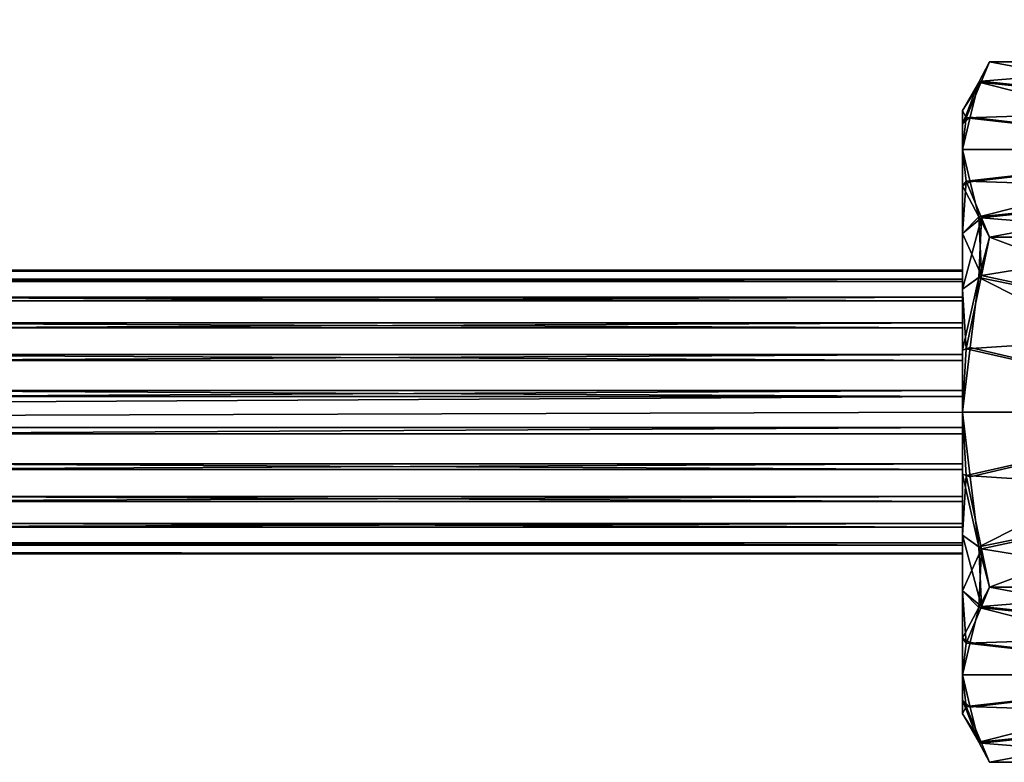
# Model space of a CAD drawing. Extents: x -0.028 to 0.426, y -0.068 to 0.017.
# Tile 238 of 256: x 0.293 to 0.32, y -0.025 to -0.004. Entities that reach past the tile are written whole.
import ezdxf

# ---------------------------------------------------------------- set-up
doc = ezdxf.new("R2010")
doc.units = 0
doc.layers.add('mesh', color=7, linetype='CONTINUOUS')

msp = doc.modelspace()

# ---------------------------------------------------------------- meshes
at = {"layer": 'mesh'}
mesh = msp.add_polyface(dxfattribs=at)
corners = [(0.29679, 0.003044, -0.03641), (0.295052, 0.005415, -0.025529), (0.29679, 0.003044, -0.024874), (0.295052, 0.005415, -0.035755), (0.296236, 0.008105, -0.024874), (0.296236, 0.008105, -0.03641), (0.297062, 0.007978, -0.024392), (0.29701, 0.005629, -0.024392), (0.29701, 0.005629, -0.036892), (0.296457, 0.006609, 0.015034), (0.296781, 0.00415, -0.022893), (0.296457, 0.006609, -0.022893), (0.319205, -0.013713, -0.000301), (0.12951, -0.013713, -0.000301), (0.319205, -0.014727, -0.000549), (0.319205, -0.012798, 0.000201), (0.12951, -0.012798, 0.000201), (0.319205, -0.012043, 0.000923), (0.12951, -0.012043, 0.000923), (0.319205, -0.011502, 0.001816), (0.12951, -0.011502, 0.001816), (0.319205, -0.011209, 0.002818), (0.12951, -0.011209, 0.002818), (0.319205, -0.011187, 0.003862), (0.12951, -0.011163, 0.003427), (0.12951, -0.015771, -0.000527), (0.319205, -0.015163, -0.000573), (0.12951, -0.014727, -0.000549), (0.319205, -0.011435, 0.004877), (0.12951, -0.011435, 0.004877), (0.319205, -0.011937, 0.005792), (0.12951, -0.011937, 0.005792), (0.319205, -0.012659, 0.006546), (0.12951, -0.012659, 0.006546), (0.319205, -0.013552, 0.007088), (0.12951, -0.013552, 0.007088), (0.319205, -0.014554, 0.00738), (0.12951, -0.014554, 0.00738), (0.319205, -0.015598, 0.007403), (0.12951, -0.015598, 0.007403), (0.12951, -0.016613, 0.007155), (0.319205, -0.016613, 0.007155), (0.12951, -0.017528, 0.006653), (0.319205, -0.017528, 0.006653), (0.12951, -0.018282, 0.005931), (0.319205, -0.018282, 0.005931), (0.12951, -0.018824, 0.005038), (0.319205, -0.018824, 0.005038), (0.12951, -0.019116, 0.004035), (0.319205, -0.019116, 0.004035), (0.12951, -0.019139, 0.002991), (0.319205, -0.019139, 0.002991), (0.12951, -0.018891, 0.001977), (0.319205, -0.018891, 0.001977), (0.12951, -0.018389, 0.001062), (0.319205, -0.018389, 0.001062), (0.12951, -0.017667, 0.000307), (0.319205, -0.017667, 0.000307), (0.12951, -0.016774, -0.000234), (0.319205, -0.016774, -0.000234), (0.319205, -0.015771, -0.000527)]
mesh.append_faces([[corners[k] for k in face] for face in [(0, 1, 2, 2), (3, 1, 0, 0), (4, 3, 5, 5), (1, 3, 4, 4), (6, 1, 4, 4), (7, 2, 1, 1), (8, 5, 3, 3), (9, 10, 11, 11), (12, 13, 14, 14), (15, 16, 12, 12), (17, 18, 15, 15), (19, 20, 17, 17), (21, 22, 19, 19), (23, 24, 21, 21), (14, 25, 26, 26), (13, 27, 14, 14), (28, 29, 23, 23), (30, 31, 28, 28), (32, 33, 30, 30), (34, 35, 32, 32), (36, 37, 34, 34), (38, 39, 36, 36), (38, 40, 39, 39), (41, 40, 38, 38), (41, 42, 40, 40), (43, 42, 41, 41), (43, 44, 42, 42), (45, 44, 43, 43), (45, 46, 44, 44), (47, 46, 45, 45), (47, 48, 46, 46), (49, 48, 47, 47), (49, 50, 48, 48), (51, 50, 49, 49), (51, 52, 50, 50), (53, 52, 51, 51), (53, 54, 52, 52), (55, 54, 53, 53), (55, 56, 54, 54), (57, 56, 55, 55), (57, 58, 56, 56), (59, 58, 57, 57), (59, 25, 58, 58), (60, 25, 59, 59), (60, 26, 25, 25)]])
mesh = msp.add_polyface(dxfattribs=at)
corners = [(0.317186, -0.001438, -0.010877), (0.320237, -0.001438, -0.010877), (0.317186, -0.000606, -0.012886), (0.320237, -0.001722, -0.00872), (0.317186, -0.001722, -0.00872), (0.320237, -0.001438, -0.006564), (0.317186, -0.001438, -0.006564), (0.320237, -0.000606, -0.004555), (0.317186, -0.000606, -0.004555), (0.312633, -0.001067, -0.014235), (0.317186, -0.001109, -0.01426), (0.313004, -0.000899, -0.014542), (0.317186, -0.002236, -0.012187), (0.310133, -0.002204, -0.01217), (0.309867, -0.002325, -0.011951), (0.317186, -0.002818, -0.0099), (0.307376, -0.002787, -0.007548), (0.317186, -0.002818, -0.007541), (0.317186, -0.002236, -0.005254), (0.3126, -0.001032, -0.003232), (0.317186, -0.001109, -0.003181), (0.31079, -0.002012, -0.004728), (0.310126, -0.002162, -0.005276), (0.319205, -0.008825, 0.009091), (0.319311, -0.008689, 0.009213), (0.319205, -0.010159, 0.010298), (0.319205, -0.007802, 0.007678), (0.319739, -0.005887, 0.002494), (0.319964, -0.005348, 0.003428), (0.319667, -0.005916, 0.004412), (0.319205, -0.007089, 0.006085), (0.319427, -0.006893, 0.006104), (0.319205, -0.006711, 0.004327), (0.319205, -0.00671, 0.002529), (0.319311, -0.006915, 0.000713), (0.319205, -0.007089, 0.000771), (0.319205, -0.007801, -0.000822), (0.319205, -0.008824, -0.002236), (0.319427, -0.008709, -0.002396), (0.319667, -0.009687, -0.004089), (0.319205, -0.010157, -0.003443), (0.319205, -0.012043, 0.000923), (0.319205, -0.011435, 0.004877), (0.319205, -0.011187, 0.003862), (0.319205, -0.011209, 0.002818), (0.319205, -0.011502, 0.001816)]
mesh.append_faces([[corners[k] for k in face] for face in [(0, 1, 2, 2), (0, 3, 1, 1), (4, 3, 0, 0), (4, 5, 3, 3), (6, 5, 4, 4), (6, 7, 5, 5), (8, 7, 6, 6), (9, 10, 11, 11), (9, 12, 10, 10), (13, 12, 9, 9), (14, 15, 12, 12), (16, 17, 15, 15), (16, 18, 17, 17), (18, 19, 20, 20), (18, 21, 19, 19), (22, 21, 18, 18), (0, 15, 4, 4), (0, 12, 15, 15), (2, 12, 0, 0), (2, 10, 12, 12), (6, 20, 8, 8), (6, 18, 20, 20), (4, 18, 6, 6), (4, 17, 18, 18), (15, 17, 4, 4), (23, 24, 25, 25), (23, 26, 24, 24), (27, 28, 29, 29), (30, 31, 26, 26), (30, 29, 31, 31), (32, 29, 30, 30), (32, 27, 29, 29), (33, 27, 32, 32), (33, 34, 27, 27), (35, 34, 33, 33), (35, 36, 34, 34), (37, 38, 36, 36), (37, 39, 38, 38), (40, 39, 37, 37), (41, 37, 36, 36), (42, 30, 26, 26), (43, 32, 30, 30), (44, 33, 32, 32), (45, 35, 33, 33), (36, 35, 45, 45)]])
mesh = msp.add_polyface(dxfattribs=at)
corners = [(0.319667, -0.011392, 0.011927), (0.327157, -0.015164, 0.011927), (0.319427, -0.013347, 0.011927), (0.326984, -0.012886, 0.011927), (0.319964, -0.010256, 0.011927), (0.326398, -0.010256, 0.011927), (0.319205, -0.015164, 0.011927), (0.319667, -0.005916, 0.004412), (0.327157, -0.007802, 0.007678), (0.319427, -0.006893, 0.006104), (0.326984, -0.006663, 0.005705), (0.319964, -0.005348, 0.003428), (0.326398, -0.005348, 0.003428), (0.319739, -0.009717, 0.010994), (0.326984, -0.008941, 0.00965), (0.319311, -0.008689, 0.009213), (0.319205, -0.007802, 0.007678), (0.319667, -0.009687, -0.004089), (0.327157, -0.007801, -0.000822), (0.319427, -0.008709, -0.002396), (0.326984, -0.00894, -0.002795), (0.319964, -0.010254, -0.005073), (0.326398, -0.010254, -0.005073), (0.319739, -0.005887, 0.002494), (0.326984, -0.006663, 0.00115), (0.319311, -0.006915, 0.000713), (0.319205, -0.007801, -0.000822), (0.319739, -0.011333, -0.005073), (0.326984, -0.012884, -0.005073), (0.319311, -0.013389, -0.005073), (0.327157, -0.015162, -0.005073), (0.319205, -0.015162, -0.005073), (0.327504, -0.007532, 0.005472), (0.327504, -0.008322, 0.007378), (0.327504, -0.009577, 0.009014), (0.327504, -0.011214, 0.010269), (0.327504, -0.013119, 0.011058), (0.327504, -0.015162, -0.004473), (0.327504, -0.013117, -0.004204), (0.327504, -0.011212, -0.003414), (0.327504, -0.009576, -0.002159), (0.327504, -0.008321, -0.000522), (0.327504, -0.007532, 0.001383), (0.327504, -0.007263, 0.003428)]
mesh.append_faces([[corners[k] for k in face] for face in [(0, 1, 2, 2), (0, 3, 1, 1), (4, 3, 0, 0), (4, 5, 3, 3), (6, 2, 1, 1), (7, 8, 9, 9), (7, 10, 8, 8), (11, 10, 7, 7), (11, 12, 10, 10), (13, 5, 4, 4), (13, 14, 5, 5), (15, 14, 13, 13), (15, 8, 14, 14), (16, 8, 15, 15), (16, 9, 8, 8), (17, 18, 19, 19), (17, 20, 18, 18), (21, 20, 17, 17), (21, 22, 20, 20), (23, 12, 11, 11), (23, 24, 12, 12), (25, 24, 23, 23), (25, 18, 24, 24), (26, 18, 25, 25), (26, 19, 18, 18), (27, 22, 21, 21), (27, 28, 22, 22), (29, 28, 27, 27), (29, 30, 28, 28), (31, 30, 29, 29), (32, 8, 10, 10), (33, 14, 8, 8), (34, 5, 14, 14), (35, 5, 34, 34), (35, 3, 5, 5), (36, 1, 3, 3), (37, 28, 30, 30), (38, 22, 28, 28), (39, 22, 38, 38), (39, 20, 22, 22), (40, 18, 20, 20), (41, 24, 18, 18), (42, 12, 24, 24), (43, 10, 12, 12)]])
mesh = msp.add_polyface(dxfattribs=at)
corners = [(0.12951, -0.019116, 0.004035), (0.12951, -0.023427, 0.005417), (0.12951, -0.022823, 0.007111), (0.12951, -0.02366, 0.003634), (0.12951, -0.013713, -0.000301), (0.12951, -0.012754, -0.004725), (0.12951, -0.014523, -0.005049), (0.12951, -0.011093, -0.004036), (0.12951, -0.012798, 0.000201), (0.12951, -0.009615, -0.003013), (0.12951, -0.012043, 0.000923), (0.12951, -0.008416, -0.001744), (0.12951, -0.011502, 0.001816), (0.12951, -0.007503, -0.000257), (0.12951, -0.011209, 0.002818), (0.12951, -0.006899, 0.001437), (0.12951, -0.011163, 0.003427), (0.12951, -0.006665, 0.00322), (0.12951, -0.011187, 0.003862), (0.12951, -0.006812, 0.005012), (0.12951, -0.011435, 0.004877), (0.12951, -0.007312, 0.006684), (0.12951, -0.011937, 0.005792), (0.12951, -0.008142, 0.008219), (0.12951, -0.012659, 0.006546), (0.12951, -0.009308, 0.009589), (0.12951, -0.010735, 0.010682), (0.12951, -0.013552, 0.007088), (0.12951, -0.01236, 0.011452), (0.12951, -0.014554, 0.00738), (0.12951, -0.014058, 0.011855), (0.12951, -0.015598, 0.007403), (0.12951, -0.015803, 0.011903), (0.12951, -0.016613, 0.007155), (0.12951, -0.017571, 0.011579), (0.12951, -0.019232, 0.010889), (0.319205, -0.013713, -0.000301), (0.319205, -0.012798, 0.000201), (0.319205, -0.012043, 0.000923), (0.319205, -0.011502, 0.001816), (0.319205, -0.011209, 0.002818), (0.319205, -0.014727, -0.000549), (0.12951, -0.014727, -0.000549), (0.12951, -0.015771, -0.000527), (0.319205, -0.011187, 0.003862), (0.319205, -0.011435, 0.004877), (0.319205, -0.011937, 0.005792), (0.319205, -0.012659, 0.006546), (0.319205, -0.013552, 0.007088), (0.319205, -0.014554, 0.00738)]
mesh.append_faces([[corners[k] for k in face] for face in [(0, 1, 2, 2), (3, 1, 0, 0), (4, 5, 6, 6), (4, 7, 5, 5), (8, 7, 4, 4), (8, 9, 7, 7), (10, 9, 8, 8), (10, 11, 9, 9), (12, 11, 10, 10), (12, 13, 11, 11), (14, 13, 12, 12), (14, 15, 13, 13), (16, 15, 14, 14), (16, 17, 15, 15), (18, 17, 16, 16), (18, 19, 17, 17), (20, 19, 18, 18), (20, 21, 19, 19), (22, 21, 20, 20), (22, 23, 21, 21), (24, 23, 22, 22), (24, 25, 23, 23), (24, 26, 25, 25), (27, 26, 24, 24), (27, 28, 26, 26), (29, 28, 27, 27), (29, 30, 28, 28), (31, 30, 29, 29), (31, 32, 30, 30), (33, 32, 31, 31), (33, 34, 32, 32), (35, 34, 33, 33), (36, 8, 4, 4), (37, 10, 8, 8), (38, 12, 10, 10), (39, 14, 12, 12), (40, 16, 14, 14), (41, 42, 43, 43), (44, 18, 16, 16), (44, 20, 18, 18), (45, 22, 20, 20), (46, 24, 22, 22), (47, 27, 24, 24), (48, 29, 27, 27), (49, 31, 29, 29)]])
mesh = msp.add_polyface(dxfattribs=at)
corners = [(0.319205, -0.0169, 0.011748), (0.319205, -0.015164, 0.011927), (0.319311, -0.016937, 0.011927), (0.319739, -0.009717, 0.010994), (0.319964, -0.010256, 0.011927), (0.319667, -0.011392, 0.011927), (0.319205, -0.013428, 0.011748), (0.319427, -0.013347, 0.011927), (0.319205, -0.011716, 0.011197), (0.319205, -0.010159, 0.010298), (0.319311, -0.008689, 0.009213), (0.319739, -0.011333, -0.005073), (0.319964, -0.010254, -0.005073), (0.319667, -0.009687, -0.004089), (0.319205, -0.010157, -0.003443), (0.319205, -0.011715, -0.004342), (0.319311, -0.013389, -0.005073), (0.319205, -0.013426, -0.004894), (0.319205, -0.015162, -0.005073), (0.319205, -0.016898, -0.004894), (0.319427, -0.016979, -0.005073), (0.319667, -0.018934, -0.005073), (0.319205, -0.012043, 0.000923), (0.319205, -0.007801, -0.000822), (0.319205, -0.011502, 0.001816), (0.319205, -0.012798, 0.000201), (0.319205, -0.008824, -0.002236), (0.319205, -0.013713, -0.000301), (0.319205, -0.014727, -0.000549), (0.319205, -0.015163, -0.000573), (0.319205, -0.015771, -0.000527), (0.319205, -0.016774, -0.000234), (0.319205, -0.01861, -0.004343), (0.319205, -0.011435, 0.004877), (0.319205, -0.007802, 0.007678), (0.319205, -0.011937, 0.005792), (0.319205, -0.011187, 0.003862), (0.319205, -0.007089, 0.006085), (0.319205, -0.011209, 0.002818), (0.319205, -0.006711, 0.004327), (0.319205, -0.00671, 0.002529), (0.319205, -0.014554, 0.00738), (0.319205, -0.015598, 0.007403), (0.319205, -0.013552, 0.007088), (0.319205, -0.012659, 0.006546), (0.319205, -0.008825, 0.009091), (0.319205, -0.018611, 0.011196), (0.319205, -0.016613, 0.007155)]
mesh.append_faces([[corners[k] for k in face] for face in [(0, 1, 2, 2), (3, 4, 5, 5), (6, 7, 1, 1), (6, 5, 7, 7), (8, 5, 6, 6), (8, 3, 5, 5), (9, 3, 8, 8), (9, 10, 3, 3), (11, 12, 13, 13), (14, 11, 13, 13), (15, 11, 14, 14), (15, 16, 11, 11), (17, 16, 15, 15), (17, 18, 16, 16), (19, 20, 18, 18), (19, 21, 20, 20), (22, 23, 24, 24), (25, 26, 22, 22), (25, 14, 26, 26), (27, 14, 25, 25), (27, 15, 14, 14), (28, 15, 27, 27), (28, 17, 15, 15), (29, 17, 28, 28), (29, 18, 17, 17), (30, 18, 29, 29), (30, 19, 18, 18), (31, 19, 30, 30), (31, 32, 19, 19), (33, 34, 35, 35), (36, 37, 33, 33), (38, 39, 36, 36), (24, 40, 38, 38), (41, 1, 42, 42), (41, 6, 1, 1), (43, 6, 41, 41), (43, 8, 6, 6), (44, 8, 43, 43), (44, 9, 8, 8), (35, 9, 44, 44), (35, 45, 9, 9), (34, 45, 35, 35), (42, 46, 47, 47), (42, 0, 46, 46), (1, 0, 42, 42)]])
mesh = msp.add_polyface(dxfattribs=at)
corners = [(0.319739, -0.018993, 0.011927), (0.326398, -0.020071, 0.011926), (0.319964, -0.020071, 0.011926), (0.326984, -0.017441, 0.011927), (0.319311, -0.016937, 0.011927), (0.327157, -0.015164, 0.011927), (0.319205, -0.015164, 0.011927), (0.319667, -0.018934, -0.005073), (0.327157, -0.015162, -0.005073), (0.319427, -0.016979, -0.005073), (0.326984, -0.01744, -0.005073), (0.319964, -0.020069, -0.005074), (0.326398, -0.020069, -0.005074), (0.319205, -0.015162, -0.005073), (0.319667, -0.02441, 0.002442), (0.327157, -0.022524, -0.000824), (0.319427, -0.023432, 0.000749), (0.326984, -0.023663, 0.001148), (0.319964, -0.024978, 0.003426), (0.326398, -0.024978, 0.003426), (0.319739, -0.020609, -0.00414), (0.326984, -0.021385, -0.002796), (0.319311, -0.021637, -0.002359), (0.319205, -0.022524, -0.000824), (0.319667, -0.020639, 0.010943), (0.327157, -0.022525, 0.007676), (0.319427, -0.021616, 0.00925), (0.326984, -0.021386, 0.009649), (0.319739, -0.024439, 0.00436), (0.326984, -0.023663, 0.005704), (0.319311, -0.023411, 0.00614), (0.319205, -0.022525, 0.007676), (0.327504, -0.015164, 0.011327), (0.327504, -0.017208, 0.011058), (0.327504, -0.019114, 0.010268), (0.327504, -0.02075, 0.009012), (0.327504, -0.022005, 0.007376), (0.327504, -0.022794, 0.005471), (0.327504, -0.023063, 0.003426), (0.327504, -0.022793, 0.001381), (0.327504, -0.022004, -0.000524), (0.327504, -0.020748, -0.00216), (0.327504, -0.019112, -0.003415), (0.327504, -0.017207, -0.004204)]
mesh.append_faces([[corners[k] for k in face] for face in [(0, 1, 2, 2), (0, 3, 1, 1), (4, 3, 0, 0), (4, 5, 3, 3), (6, 5, 4, 4), (7, 8, 9, 9), (7, 10, 8, 8), (11, 10, 7, 7), (11, 12, 10, 10), (13, 9, 8, 8), (14, 15, 16, 16), (14, 17, 15, 15), (18, 17, 14, 14), (18, 19, 17, 17), (20, 12, 11, 11), (20, 21, 12, 12), (22, 21, 20, 20), (22, 15, 21, 21), (23, 15, 22, 22), (23, 16, 15, 15), (24, 25, 26, 26), (24, 27, 25, 25), (2, 27, 24, 24), (2, 1, 27, 27), (28, 19, 18, 18), (28, 29, 19, 19), (30, 29, 28, 28), (30, 25, 29, 29), (31, 25, 30, 30), (31, 26, 25, 25), (32, 3, 5, 5), (33, 1, 3, 3), (34, 1, 33, 33), (34, 27, 1, 1), (35, 25, 27, 27), (36, 29, 25, 25), (37, 19, 29, 29), (38, 19, 37, 37), (38, 17, 19, 19), (39, 15, 17, 17), (40, 21, 15, 15), (41, 12, 21, 21), (42, 10, 12, 12), (43, 8, 10, 10)]])
mesh = msp.add_polyface(dxfattribs=at)
corners = [(0.319739, -0.018993, 0.011927), (0.319964, -0.020071, 0.011926), (0.319667, -0.020639, 0.010943), (0.319205, -0.021502, 0.00909), (0.319427, -0.021616, 0.00925), (0.319205, -0.022525, 0.007676), (0.319205, -0.020168, 0.010297), (0.319205, -0.018611, 0.011196), (0.319311, -0.016937, 0.011927), (0.319205, -0.0169, 0.011748), (0.319739, -0.020609, -0.00414), (0.319964, -0.020069, -0.005074), (0.319667, -0.018934, -0.005073), (0.319205, -0.01861, -0.004343), (0.319205, -0.016898, -0.004894), (0.319205, -0.020167, -0.003444), (0.319311, -0.021637, -0.002359), (0.319205, -0.0215, -0.002238), (0.319205, -0.022524, -0.000824), (0.319739, -0.024439, 0.00436), (0.319964, -0.024978, 0.003426), (0.319667, -0.02441, 0.002442), (0.319205, -0.023237, 0.000769), (0.319427, -0.023432, 0.000749), (0.319205, -0.023615, 0.002527), (0.319205, -0.023615, 0.004325), (0.319311, -0.023411, 0.00614), (0.319205, -0.023237, 0.006083), (0.319205, -0.017667, 0.000307), (0.319205, -0.016774, -0.000234), (0.319205, -0.018389, 0.001062), (0.319205, -0.018891, 0.001977), (0.319205, -0.019139, 0.002991), (0.319205, -0.019116, 0.004035), (0.319205, -0.018824, 0.005038), (0.319205, -0.018282, 0.005931), (0.319205, -0.017528, 0.006653), (0.319205, -0.016613, 0.007155)]
mesh.append_faces([[corners[k] for k in face] for face in [(0, 1, 2, 2), (3, 4, 5, 5), (3, 2, 4, 4), (6, 2, 3, 3), (6, 0, 2, 2), (7, 0, 6, 6), (7, 8, 0, 0), (9, 8, 7, 7), (10, 11, 12, 12), (13, 12, 14, 14), (13, 10, 12, 12), (15, 10, 13, 13), (15, 16, 10, 10), (17, 16, 15, 15), (17, 18, 16, 16), (19, 20, 21, 21), (22, 23, 18, 18), (22, 21, 23, 23), (24, 21, 22, 22), (24, 19, 21, 21), (25, 19, 24, 24), (25, 26, 19, 19), (27, 26, 25, 25), (27, 5, 26, 26), (28, 13, 29, 29), (28, 15, 13, 13), (30, 15, 28, 28), (30, 17, 15, 15), (30, 18, 17, 17), (31, 18, 30, 30), (31, 22, 18, 18), (32, 22, 31, 31), (32, 24, 22, 22), (33, 24, 32, 32), (33, 25, 24, 24), (34, 25, 33, 33), (34, 27, 25, 25), (34, 5, 27, 27), (35, 5, 34, 34), (35, 3, 5, 5), (36, 3, 35, 35), (36, 6, 3, 3), (37, 6, 36, 36), (37, 7, 6, 6)]])

doc.saveas('drawing.dxf')
